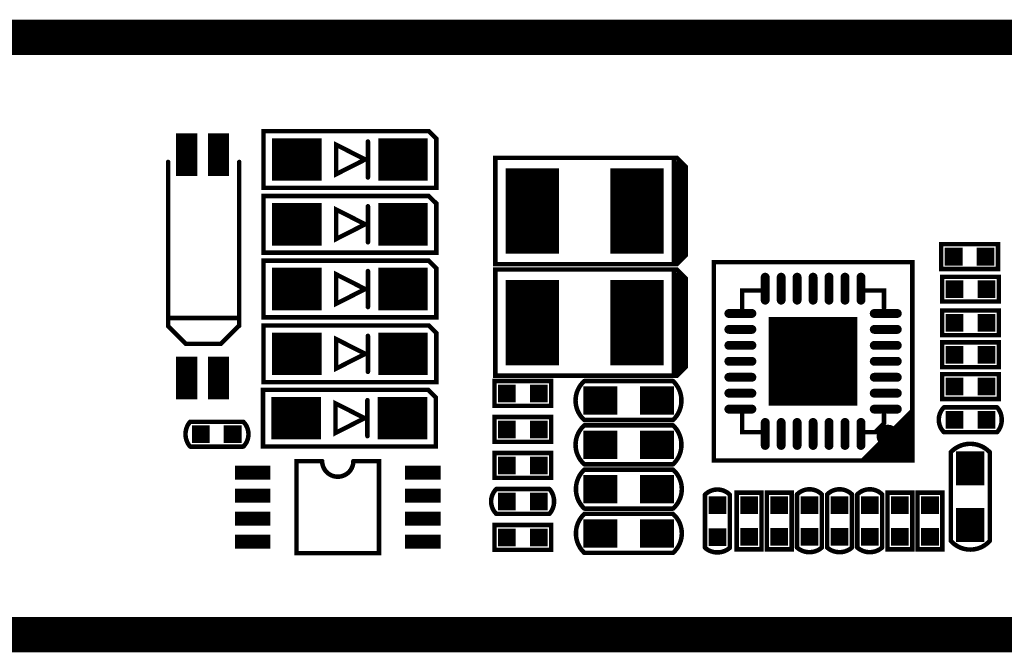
# Model space of a CAD drawing. Extents: x -1 to 179, y 0 to 119.
# Tile 7 of 23: x 43 to 71, y 79 to 97. Entities that reach past the tile are written whole.
import ezdxf

# ---------------------------------------------------------------- set-up
doc = ezdxf.new("R2010")
doc.units = 0
for name, color, linetype in [('2D_LINE_126', 183, 'CONTINUOUS'), ('DRIL_NPLTE_THRU_01', 3, 'CONTINUOUS'), ('DRIL_NPLTE_THRU_02', 23, 'CONTINUOUS'), ('DRIL_NPLTE_THRU_03', 6, 'CONTINUOUS'), ('DRIL_NPLTE_THRU_04', 176, 'CONTINUOUS'), ('DRIL_PLTE_THRU_01', 3, 'CONTINUOUS'), ('DRIL_PLTE_THRU_02', 23, 'CONTINUOUS'), ('DRIL_PLTE_THRU_03', 6, 'CONTINUOUS'), ('DRIL_PLTE_THRU_04', 176, 'CONTINUOUS'), ('PADS_BOT', 5, 'CONTINUOUS'), ('PADS_INNER', 96, 'CONTINUOUS'), ('PADS_TOP', 96, 'CONTINUOUS'), ('PART_TOP_2DLINE_00', 2, 'CONTINUOUS'), ('PART_TOP_2DLINE_01', 2, 'CONTINUOUS')]:
    doc.layers.add(name, color=color, linetype=linetype)

# ---------------------------------------------------------------- blocks, each defined once
blk = doc.blocks.new('DRAWING_54')
at = {"layer": '2D_LINE_126', "const_width": 1}
blk.add_lwpolyline([(1.9558, 46.5328), (1.9558, 63.38951), (-140.8176, 63.3896), (-140.8176, 46.5328)], close=True, dxfattribs=at)
blk = doc.blocks.new('SMOOTH_0$127')
at = {"const_width": 0.0635}
blk.add_lwpolyline([(-0.03175, 0, 1), (0.03175, 0, 1)], format="xyb", close=True, dxfattribs=at)
blk = doc.blocks.new('PART_BODY_TOP_30')
at = {"layer": 'PART_TOP_2DLINE_01', "const_width": 0.127}
blk.add_lwpolyline([(-0.8, -0.35), (-0.8, 0.35), (0.8, 0.35), (0.8, -0.35)], close=True, dxfattribs=at)
at = {"layer": 'PART_TOP_2DLINE_01'}
for p in [(-0.8, 0.35), (0.8, 0.35), (-0.8, -0.35), (0.8, -0.35)]:
    blk.add_blockref('SMOOTH_0$127', p, dxfattribs=at)
blk = doc.blocks.new('DRIL_HOLE_0')
blk.add_lwpolyline([(0, 0, 1), (0, 0, 1)], format="xyb", close=True)
blk = doc.blocks.new('PAD_5')
blk.add_lwpolyline([(0, 0, 1), (0, 0, 1)], format="xyb", close=True)
blk = doc.blocks.new('PAD_19')
at = {"const_width": 0.5}
blk.add_lwpolyline([(-0.25, 0), (0.25, 0)], dxfattribs=at)
blk = doc.blocks.new('STK_TOP_8')
at = {"layer": 'DRIL_PLTE_THRU_01'}
blk.add_blockref('DRIL_HOLE_0', (0, 0), dxfattribs=at)
at = {"layer": 'DRIL_PLTE_THRU_02'}
blk.add_blockref('DRIL_HOLE_0', (0, 0), dxfattribs=at)
at = {"layer": 'DRIL_PLTE_THRU_03'}
blk.add_blockref('DRIL_HOLE_0', (0, 0), dxfattribs=at)
at = {"layer": 'DRIL_PLTE_THRU_04'}
blk.add_blockref('DRIL_HOLE_0', (0, 0), dxfattribs=at)
at = {"layer": 'PADS_BOT'}
blk.add_blockref('PAD_5', (0, 0), dxfattribs=at)
at = {"layer": 'PADS_INNER'}
blk.add_blockref('PAD_5', (0, 0), dxfattribs=at)
at = {"layer": 'PADS_TOP'}
blk.add_blockref('PAD_19', (0, 0), dxfattribs=at)
blk = doc.blocks.new('SYM_TOP_33')
for name, p in [('PART_BODY_TOP_30', (0, 0)), ('STK_TOP_8', (-0.45, 0)), ('STK_TOP_8', (0.45, 0))]:
    blk.add_blockref(name, p)
blk = doc.blocks.new('PART_TOP_63')
blk.add_blockref('SYM_TOP_33', (0, 0))
blk = doc.blocks.new('PART_TOP_104')
blk.add_blockref('SYM_TOP_33', (0, 0))
blk = doc.blocks.new('PART_TOP_107')
blk.add_blockref('SYM_TOP_33', (0, 0))
blk = doc.blocks.new('PART_BODY_TOP_1')
at = {"layer": 'PART_TOP_2DLINE_00', "const_width": 0.127}
blk.add_lwpolyline([(0.75, -0.35, 0.414214), (0.75, 0.35), (-0.75, 0.35, 0.373387), (-0.75, -0.35)], format="xyb", close=True, dxfattribs=at)
at = {"layer": 'PART_TOP_2DLINE_00'}
for p in [(-0.75, 0.35), (0.75, 0.35), (-0.75, -0.35), (0.75, -0.35)]:
    blk.add_blockref('SMOOTH_0$127', p, dxfattribs=at)
blk = doc.blocks.new('STK_TOP_7')
at = {"layer": 'DRIL_PLTE_THRU_01'}
blk.add_blockref('DRIL_HOLE_0', (0, 0), dxfattribs=at)
at = {"layer": 'DRIL_PLTE_THRU_02'}
blk.add_blockref('DRIL_HOLE_0', (0, 0), dxfattribs=at)
at = {"layer": 'DRIL_PLTE_THRU_03'}
blk.add_blockref('DRIL_HOLE_0', (0, 0), dxfattribs=at)
at = {"layer": 'DRIL_PLTE_THRU_04'}
blk.add_blockref('DRIL_HOLE_0', (0, 0), dxfattribs=at)
at = {"layer": 'PADS_BOT'}
blk.add_blockref('PAD_5', (0, 0), dxfattribs=at)
at = {"layer": 'PADS_INNER'}
blk.add_blockref('PAD_5', (0, 0), dxfattribs=at)
at = {"layer": 'PADS_TOP'}
blk.add_blockref('PAD_19', (0, 0), dxfattribs=at)
blk = doc.blocks.new('SYM_TOP_4')
for name, p in [('PART_BODY_TOP_1', (0, 0)), ('STK_TOP_7', (-0.45, 0)), ('STK_TOP_8', (0.45, 0))]:
    blk.add_blockref(name, p)
blk = doc.blocks.new('PART_TOP_119')
blk.add_blockref('SYM_TOP_4', (0, 0))
blk = doc.blocks.new('PART_TOP_293')
blk.add_blockref('SYM_TOP_4', (0, 0))
blk = doc.blocks.new('PART_TOP_329')
blk.add_blockref('SYM_TOP_4', (0, 0))
blk = doc.blocks.new('PART_TOP_331')
blk.add_blockref('SYM_TOP_4', (0, 0))
blk = doc.blocks.new('PART_TOP_332')
blk.add_blockref('SYM_TOP_4', (0, 0))
blk = doc.blocks.new('PART_TOP_342')
blk.add_blockref('SYM_TOP_4', (0, 0))
blk = doc.blocks.new('PART_TOP_343')
blk.add_blockref('SYM_TOP_4', (0, 0))
blk = doc.blocks.new('PART_BODY_TOP_4')
at = {"layer": 'PART_TOP_2DLINE_00', "const_width": 0.127}
for points in [[(-2.4384, 0.8001), (2.2225, 0.8001), (2.4384, 0.5842), (2.4384, -0.8001), (-2.4384, -0.8001)], [(0.43, 0), (-0.39, 0.41688), (-0.39, -0.41688)]]:
    blk.add_lwpolyline(points, close=True, dxfattribs=at)
blk.add_lwpolyline([(0.508, 0.508), (0.508, -0.508)], dxfattribs=at)
at = {"layer": 'PART_TOP_2DLINE_00'}
for p in [(-2.4384, 0.8001), (2.2225, 0.8001), (0.508, 0.508), (2.4384, 0.5842), (-0.39, 0.41688), (0.43, 0), (-0.39, -0.41688), (0.508, -0.508), (-2.4384, -0.8001), (2.4384, -0.8001)]:
    blk.add_blockref('SMOOTH_0$127', p, dxfattribs=at)
blk = doc.blocks.new('PAD_25')
at = {"const_width": 1.2}
blk.add_lwpolyline([(-0.6985, 0), (0.6985, 0)], dxfattribs=at)
blk = doc.blocks.new('STK_TOP_13')
at = {"layer": 'DRIL_NPLTE_THRU_01'}
blk.add_blockref('DRIL_HOLE_0', (0, 0), dxfattribs=at)
at = {"layer": 'DRIL_NPLTE_THRU_02'}
blk.add_blockref('DRIL_HOLE_0', (0, 0), dxfattribs=at)
at = {"layer": 'DRIL_NPLTE_THRU_03'}
blk.add_blockref('DRIL_HOLE_0', (0, 0), dxfattribs=at)
at = {"layer": 'DRIL_NPLTE_THRU_04'}
blk.add_blockref('DRIL_HOLE_0', (0, 0), dxfattribs=at)
at = {"layer": 'PADS_BOT'}
blk.add_blockref('PAD_5', (0, 0), dxfattribs=at)
at = {"layer": 'PADS_INNER'}
blk.add_blockref('PAD_5', (0, 0), dxfattribs=at)
at = {"layer": 'PADS_TOP'}
blk.add_blockref('PAD_25', (0, 0), dxfattribs=at)
blk = doc.blocks.new('SYM_TOP_7')
for name, p in [('PART_BODY_TOP_4', (0, 0)), ('STK_TOP_13', (-1.4986, 0)), ('STK_TOP_13', (1.4986, 0))]:
    blk.add_blockref(name, p)
blk = doc.blocks.new('PART_TOP_377')
blk.add_blockref('SYM_TOP_7', (0, 0))
blk = doc.blocks.new('PART_TOP_386')
blk.add_blockref('SYM_TOP_7', (0, 0))
blk = doc.blocks.new('PART_TOP_387')
blk.add_blockref('SYM_TOP_7', (0, 0))
blk = doc.blocks.new('PART_TOP_388')
blk.add_blockref('SYM_TOP_7', (0, 0))
blk = doc.blocks.new('PART_TOP_389')
blk.add_blockref('SYM_TOP_7', (0, 0))
blk = doc.blocks.new('PART_BODY_TOP_7')
at = {"layer": 'PART_TOP_2DLINE_00', "const_width": 0.127}
blk.add_lwpolyline([(-2.913, 1.246), (-2.659, 1.5), (2.459, 1.5), (2.459, -1.5), (-2.659, -1.5), (-2.913, -1.246)], close=True, dxfattribs=at)
for points in [[(-2.702, 1.435), (-2.702, -1.384)], [(-2.575, 1.5), (-2.575, -1.5)], [(-2.819, 1.321), (-2.819, -1.283)]]:
    blk.add_lwpolyline(points, dxfattribs=at)
at = {"layer": 'PART_TOP_2DLINE_00'}
for p in [(-2.702, 1.435), (-2.659, 1.5), (-2.575, 1.5), (2.459, 1.5), (-2.913, 1.246), (-2.819, 1.321), (-2.913, -1.246), (-2.819, -1.283), (-2.702, -1.384), (-2.659, -1.5), (-2.575, -1.5), (2.459, -1.5)]:
    blk.add_blockref('SMOOTH_0$127', p, dxfattribs=at)
blk = doc.blocks.new('PAD_33')
at = {"const_width": 1.5}
blk.add_lwpolyline([(-1.2065, 0), (1.2065, 0)], dxfattribs=at)
blk = doc.blocks.new('STK_TOP_20')
at = {"layer": 'DRIL_NPLTE_THRU_01'}
blk.add_blockref('DRIL_HOLE_0', (0, 0), dxfattribs=at)
at = {"layer": 'DRIL_NPLTE_THRU_02'}
blk.add_blockref('DRIL_HOLE_0', (0, 0), dxfattribs=at)
at = {"layer": 'DRIL_NPLTE_THRU_03'}
blk.add_blockref('DRIL_HOLE_0', (0, 0), dxfattribs=at)
at = {"layer": 'DRIL_NPLTE_THRU_04'}
blk.add_blockref('DRIL_HOLE_0', (0, 0), dxfattribs=at)
at = {"layer": 'PADS_BOT'}
blk.add_blockref('PAD_5', (0, 0), dxfattribs=at)
at = {"layer": 'PADS_INNER'}
blk.add_blockref('PAD_5', (0, 0), dxfattribs=at)
at = {"layer": 'PADS_TOP', "rotation": 90}
blk.add_blockref('PAD_33', (0, 0), dxfattribs=at)
blk = doc.blocks.new('SYM_TOP_10')
for name, p in [('STK_TOP_20', (-1.538, 0.001)), ('STK_TOP_20', (1.416, 0.001)), ('PART_BODY_TOP_7', (0, 0))]:
    blk.add_blockref(name, p)
blk = doc.blocks.new('PART_TOP_391')
blk.add_blockref('SYM_TOP_10', (0, 0))
blk = doc.blocks.new('PART_TOP_392')
blk.add_blockref('SYM_TOP_10', (0, 0))
blk = doc.blocks.new('PART_TOP_446')
blk.add_blockref('SYM_TOP_33', (0, 0))
blk = doc.blocks.new('PART_TOP_447')
blk.add_blockref('SYM_TOP_33', (0, 0))
blk = doc.blocks.new('PART_TOP_516')
blk.add_blockref('SYM_TOP_33', (0, 0))
blk = doc.blocks.new('PART_TOP_518')
blk.add_blockref('SYM_TOP_33', (0, 0))
blk = doc.blocks.new('PART_TOP_519')
blk.add_blockref('SYM_TOP_33', (0, 0))
blk = doc.blocks.new('PART_TOP_520')
blk.add_blockref('SYM_TOP_33', (0, 0))
blk = doc.blocks.new('PART_TOP_522')
blk.add_blockref('SYM_TOP_33', (0, 0))
blk = doc.blocks.new('PART_TOP_524')
blk.add_blockref('SYM_TOP_33', (0, 0))
blk = doc.blocks.new('PART_BODY_TOP_39')
at = {"layer": 'PART_TOP_2DLINE_00', "const_width": 0.127}
blk.add_lwpolyline([(-2.8, -2.8), (2.8, -2.8), (2.8, 2.8), (-2.8, 2.8)], close=True, dxfattribs=at)
for points in [[(-2.6, 2.79), (-2.8, 2.59)], [(-2.4, 2.79), (-2.8, 2.39)], [(-2.5, 2.79), (-2.8, 2.49)], [(-2.2, 2.79), (-2.8, 2.19)], [(-2.3, 2.79), (-2.8, 2.29)], [(-2.1, 2.79), (-2.8, 2.09)], [(-2, 2.79), (-2.8, 1.99)], [(-1.9, 2.79), (-2.8, 1.89)], [(-1.8, 2.79), (-2.8, 1.79)], [(-1.6, 2.79), (-2.8, 1.59)], [(-1.7, 2.79), (-2.8, 1.69)], [(-1.4, 2.79), (-2.8, 1.39)], [(-1.5, 2.79), (-2.8, 1.49)], [(-1.5, 2), (-1.75, 2), (-2, 1.75), (-2, 1.5)], [(1.5, 2), (2, 2), (2, 1.5)], [(-2, -1.5), (-2, -2), (-1.5, -2)], [(2, -1.5), (2, -2), (1.5, -2)]]:
    blk.add_lwpolyline(points, dxfattribs=at)
for points in [[(-1.8542, 2.1082, 1), (-2.3622, 2.1082, 1)], [(-1.9812, 2.1082, 1), (-2.2352, 2.1082, 1)]]:
    blk.add_lwpolyline(points, format="xyb", close=True, dxfattribs=at)
at = {"layer": 'PART_TOP_2DLINE_00'}
for p in [(-2.8, 2.8), (-2.6, 2.79), (-2.5, 2.79), (-2.4, 2.79), (-2.3, 2.79), (-2.2, 2.79), (-2.1, 2.79), (-2, 2.79), (-1.9, 2.79), (-1.8, 2.79), (-1.7, 2.79), (-1.6, 2.79), (-1.5, 2.79), (-1.4, 2.79), (2.8, 2.8), (-2.8, 2.59), (-2.8, 2.49), (-2.8, 2.39), (-2.8, 2.29), (-2.8, 2.19), (-2.8, 2.09), (-2.8, 1.99), (-2.8, 1.89), (-1.75, 2), (-1.5, 2), (1.5, 2), (2, 2), (-2.8, 1.79), (-2.8, 1.69), (-2, 1.75), (-2.8, 1.59), (-2.8, 1.49), (-2.8, 1.39), (-2, 1.5), (2, 1.5), (-2, -1.5), (2, -1.5), (-2, -2), (-1.5, -2), (1.5, -2), (2, -2), (-2.8, -2.8), (2.8, -2.8)]:
    blk.add_blockref('SMOOTH_0$127', p, dxfattribs=at)
blk = doc.blocks.new('PAD_55')
at = {"const_width": 0.125}
blk.add_lwpolyline([(-0.325, -0.0625), (0.325, -0.0625, 1), (0.325, 0.0625), (-0.325, 0.0625, 1)], format="xyb", close=True, dxfattribs=at)
blk = doc.blocks.new('STK_TOP_110')
at = {"layer": 'DRIL_NPLTE_THRU_01'}
blk.add_blockref('DRIL_HOLE_0', (0, 0), dxfattribs=at)
at = {"layer": 'DRIL_NPLTE_THRU_02'}
blk.add_blockref('DRIL_HOLE_0', (0, 0), dxfattribs=at)
at = {"layer": 'DRIL_NPLTE_THRU_03'}
blk.add_blockref('DRIL_HOLE_0', (0, 0), dxfattribs=at)
at = {"layer": 'DRIL_NPLTE_THRU_04'}
blk.add_blockref('DRIL_HOLE_0', (0, 0), dxfattribs=at)
at = {"layer": 'PADS_BOT'}
blk.add_blockref('PAD_5', (0, 0), dxfattribs=at)
at = {"layer": 'PADS_INNER'}
blk.add_blockref('PAD_5', (0, 0), dxfattribs=at)
at = {"layer": 'PADS_TOP'}
blk.add_blockref('PAD_55', (0, 0), dxfattribs=at)
blk = doc.blocks.new('STK_TOP_111')
at = {"layer": 'DRIL_NPLTE_THRU_01'}
blk.add_blockref('DRIL_HOLE_0', (0, 0), dxfattribs=at)
at = {"layer": 'DRIL_NPLTE_THRU_02'}
blk.add_blockref('DRIL_HOLE_0', (0, 0), dxfattribs=at)
at = {"layer": 'DRIL_NPLTE_THRU_03'}
blk.add_blockref('DRIL_HOLE_0', (0, 0), dxfattribs=at)
at = {"layer": 'DRIL_NPLTE_THRU_04'}
blk.add_blockref('DRIL_HOLE_0', (0, 0), dxfattribs=at)
at = {"layer": 'PADS_BOT'}
blk.add_blockref('PAD_5', (0, 0), dxfattribs=at)
at = {"layer": 'PADS_INNER'}
blk.add_blockref('PAD_5', (0, 0), dxfattribs=at)
at = {"layer": 'PADS_TOP', "rotation": 90}
blk.add_blockref('PAD_55', (0, 0), dxfattribs=at)
blk = doc.blocks.new('PAD_56')
at = {"const_width": 2.5}
blk.add_lwpolyline([(-1.25, 0), (1.25, 0)], dxfattribs=at)
blk = doc.blocks.new('STK_TOP_112')
at = {"layer": 'DRIL_NPLTE_THRU_01'}
blk.add_blockref('DRIL_HOLE_0', (0, 0), dxfattribs=at)
at = {"layer": 'DRIL_NPLTE_THRU_02'}
blk.add_blockref('DRIL_HOLE_0', (0, 0), dxfattribs=at)
at = {"layer": 'DRIL_NPLTE_THRU_03'}
blk.add_blockref('DRIL_HOLE_0', (0, 0), dxfattribs=at)
at = {"layer": 'DRIL_NPLTE_THRU_04'}
blk.add_blockref('DRIL_HOLE_0', (0, 0), dxfattribs=at)
at = {"layer": 'PADS_BOT'}
blk.add_blockref('PAD_5', (0, 0), dxfattribs=at)
at = {"layer": 'PADS_INNER'}
blk.add_blockref('PAD_5', (0, 0), dxfattribs=at)
at = {"layer": 'PADS_TOP'}
blk.add_blockref('PAD_56', (0, 0), dxfattribs=at)
blk = doc.blocks.new('SYM_TOP_42')
for name, p in [('PART_BODY_TOP_39', (0, 0)), ('STK_TOP_111', (-1.35, 2.05)), ('STK_TOP_111', (-0.9, 2.05)), ('STK_TOP_111', (-0.45, 2.05)), ('STK_TOP_111', (0, 2.05)), ('STK_TOP_111', (0.45, 2.05)), ('STK_TOP_111', (0.9, 2.05)), ('STK_TOP_111', (1.35, 2.05)), ('STK_TOP_110', (-2.05, 1.35)), ('STK_TOP_110', (2.05, 1.35)), ('STK_TOP_112', (0, 0)), ('STK_TOP_110', (-2.05, 0.9)), ('STK_TOP_110', (2.05, 0.9)), ('STK_TOP_110', (-2.05, 0.45)), ('STK_TOP_110', (2.05, 0.45)), ('STK_TOP_110', (-2.05, 0)), ('STK_TOP_110', (2.05, 0)), ('STK_TOP_110', (-2.05, -0.45)), ('STK_TOP_110', (2.05, -0.45)), ('STK_TOP_110', (-2.05, -0.9)), ('STK_TOP_110', (2.05, -0.9)), ('STK_TOP_110', (-2.05, -1.35)), ('STK_TOP_110', (2.05, -1.35)), ('STK_TOP_111', (-1.35, -2.05)), ('STK_TOP_111', (-0.9, -2.05)), ('STK_TOP_111', (-0.45, -2.05)), ('STK_TOP_111', (0, -2.05)), ('STK_TOP_111', (0.45, -2.05)), ('STK_TOP_111', (0.9, -2.05)), ('STK_TOP_111', (1.35, -2.05))]:
    blk.add_blockref(name, p)
blk = doc.blocks.new('PART_TOP_577')
blk.add_blockref('SYM_TOP_42', (0, 0))
blk = doc.blocks.new('PART_BODY_TOP_40')
at = {"layer": 'PART_TOP_2DLINE_01', "const_width": 0.127}
blk.add_lwpolyline([(1.95961, 0.324866, 1), (2.840482, 0.324866), (3.56489, 0.324866), (3.56489, -2.275078), (1.234948, -2.275078), (1.234948, 0.324866)], format="xyb", close=True, dxfattribs=at)
at = {"layer": 'PART_TOP_2DLINE_01'}
for p in [(1.234948, 0.324866), (1.95961, 0.324866), (2.840482, 0.324866), (3.56489, 0.324866), (1.234948, -2.275078), (3.56489, -2.275078)]:
    blk.add_blockref('SMOOTH_0$127', p, dxfattribs=at)
blk = doc.blocks.new('PAD_59')
at = {"const_width": 0.4}
blk.add_lwpolyline([(-0.5, 0), (0.5, 0)], dxfattribs=at)
blk = doc.blocks.new('STK_TOP_113')
at = {"layer": 'DRIL_PLTE_THRU_01'}
blk.add_blockref('DRIL_HOLE_0', (0, 0), dxfattribs=at)
at = {"layer": 'DRIL_PLTE_THRU_02'}
blk.add_blockref('DRIL_HOLE_0', (0, 0), dxfattribs=at)
at = {"layer": 'DRIL_PLTE_THRU_03'}
blk.add_blockref('DRIL_HOLE_0', (0, 0), dxfattribs=at)
at = {"layer": 'DRIL_PLTE_THRU_04'}
blk.add_blockref('DRIL_HOLE_0', (0, 0), dxfattribs=at)
at = {"layer": 'PADS_BOT'}
blk.add_blockref('PAD_5', (0, 0), dxfattribs=at)
at = {"layer": 'PADS_INNER'}
blk.add_blockref('PAD_5', (0, 0), dxfattribs=at)
at = {"layer": 'PADS_TOP'}
blk.add_blockref('PAD_59', (0, 0), dxfattribs=at)
blk = doc.blocks.new('SYM_TOP_43')
for name, p in [('PART_BODY_TOP_40', (0, 0)), ('STK_TOP_113', (0, 0)), ('STK_TOP_113', (4.800092, 0)), ('STK_TOP_113', (0, -0.649986)), ('STK_TOP_113', (4.800092, -0.649986)), ('STK_TOP_113', (0, -1.299972)), ('STK_TOP_113', (4.800092, -1.299972)), ('STK_TOP_113', (0, -1.949958)), ('STK_TOP_113', (4.800092, -1.949958))]:
    blk.add_blockref(name, p)
blk = doc.blocks.new('PART_TOP_579')
blk.add_blockref('SYM_TOP_43', (0, 0))
blk = doc.blocks.new('PART_BODY_TOP_44')
at = {"layer": 'PART_TOP_2DLINE_01', "const_width": 0.127}
for points in [[(-2.01, 0.94), (-2.49, 0.46), (-2.49, -0.52), (-1.97, -1.04)], [(2.645, 0.96), (-1.99, 0.96)], [(-1.76, 0.96), (-1.76, -1.04)], [(2.645, -1.044), (-1.98, -1.044)]]:
    blk.add_lwpolyline(points, dxfattribs=at)
at = {"layer": 'PART_TOP_2DLINE_01'}
for p in [(-2.01, 0.94), (-1.99, 0.96), (-1.76, 0.96), (2.645, 0.96), (-2.49, 0.46), (-2.49, -0.52), (-1.98, -1.044), (-1.97, -1.04), (-1.76, -1.04), (2.645, -1.044)]:
    blk.add_blockref('SMOOTH_0$127', p, dxfattribs=at)
blk = doc.blocks.new('PAD_64')
at = {"const_width": 0.6}
blk.add_lwpolyline([(-0.6, 0), (0.6, 0)], dxfattribs=at)
blk = doc.blocks.new('STK_TOP_133')
at = {"layer": 'DRIL_PLTE_THRU_01'}
blk.add_blockref('DRIL_HOLE_0', (0, 0), dxfattribs=at)
at = {"layer": 'DRIL_PLTE_THRU_02'}
blk.add_blockref('DRIL_HOLE_0', (0, 0), dxfattribs=at)
at = {"layer": 'DRIL_PLTE_THRU_03'}
blk.add_blockref('DRIL_HOLE_0', (0, 0), dxfattribs=at)
at = {"layer": 'DRIL_PLTE_THRU_04'}
blk.add_blockref('DRIL_HOLE_0', (0, 0), dxfattribs=at)
at = {"layer": 'PADS_BOT'}
blk.add_blockref('PAD_5', (0, 0), dxfattribs=at)
at = {"layer": 'PADS_INNER'}
blk.add_blockref('PAD_5', (0, 0), dxfattribs=at)
at = {"layer": 'PADS_TOP'}
blk.add_blockref('PAD_64', (0, 0), dxfattribs=at)
blk = doc.blocks.new('STK_TOP_132')
at = {"layer": 'DRIL_PLTE_THRU_01'}
blk.add_blockref('DRIL_HOLE_0', (0, 0), dxfattribs=at)
at = {"layer": 'DRIL_PLTE_THRU_02'}
blk.add_blockref('DRIL_HOLE_0', (0, 0), dxfattribs=at)
at = {"layer": 'DRIL_PLTE_THRU_03'}
blk.add_blockref('DRIL_HOLE_0', (0, 0), dxfattribs=at)
at = {"layer": 'DRIL_PLTE_THRU_04'}
blk.add_blockref('DRIL_HOLE_0', (0, 0), dxfattribs=at)
at = {"layer": 'PADS_BOT'}
blk.add_blockref('PAD_5', (0, 0), dxfattribs=at)
at = {"layer": 'PADS_INNER'}
blk.add_blockref('PAD_5', (0, 0), dxfattribs=at)
at = {"layer": 'PADS_TOP'}
blk.add_blockref('PAD_64', (0, 0), dxfattribs=at)
blk = doc.blocks.new('SYM_TOP_47')
for name, p in [('PART_BODY_TOP_44', (0, 0)), ('STK_TOP_133', (-3.45, 0.44)), ('STK_TOP_132', (2.85, 0.44)), ('STK_TOP_133', (-3.45, -0.46)), ('STK_TOP_132', (2.85, -0.46))]:
    blk.add_blockref(name, p)
blk = doc.blocks.new('PART_TOP_585')
blk.add_blockref('SYM_TOP_47', (0, 0))
blk = doc.blocks.new('PART_BODY_TOP_45')
at = {"layer": 'PART_TOP_2DLINE_01', "const_width": 0.127}
blk.add_lwpolyline([(1.25, -0.55, 0.432739), (1.25, 0.55), (-1.25, 0.55, 0.450467), (-1.25, -0.55)], format="xyb", close=True, dxfattribs=at)
at = {"layer": 'PART_TOP_2DLINE_01'}
for p in [(-1.25, 0.55), (1.25, 0.55), (-1.25, -0.55), (1.25, -0.55)]:
    blk.add_blockref('SMOOTH_0$127', p, dxfattribs=at)
blk = doc.blocks.new('PAD_65')
at = {"const_width": 0.8}
blk.add_lwpolyline([(-0.48, 0), (0.48, 0)], dxfattribs=at)
blk = doc.blocks.new('STK_TOP_147')
at = {"layer": 'DRIL_PLTE_THRU_01'}
blk.add_blockref('DRIL_HOLE_0', (0, 0), dxfattribs=at)
at = {"layer": 'DRIL_PLTE_THRU_02'}
blk.add_blockref('DRIL_HOLE_0', (0, 0), dxfattribs=at)
at = {"layer": 'DRIL_PLTE_THRU_03'}
blk.add_blockref('DRIL_HOLE_0', (0, 0), dxfattribs=at)
at = {"layer": 'DRIL_PLTE_THRU_04'}
blk.add_blockref('DRIL_HOLE_0', (0, 0), dxfattribs=at)
at = {"layer": 'PADS_BOT'}
blk.add_blockref('PAD_5', (0, 0), dxfattribs=at)
at = {"layer": 'PADS_INNER'}
blk.add_blockref('PAD_5', (0, 0), dxfattribs=at)
at = {"layer": 'PADS_TOP'}
blk.add_blockref('PAD_65', (0, 0), dxfattribs=at)
blk = doc.blocks.new('SYM_TOP_48')
for name, p in [('PART_BODY_TOP_45', (0, 0)), ('STK_TOP_147', (-0.8, 0)), ('STK_TOP_147', (0.8, 0))]:
    blk.add_blockref(name, p)
blk = doc.blocks.new('PART_TOP_592')
blk.add_blockref('SYM_TOP_48', (0, 0))
blk = doc.blocks.new('PART_TOP_600')
blk.add_blockref('SYM_TOP_48', (0, 0))
blk = doc.blocks.new('PART_TOP_601')
blk.add_blockref('SYM_TOP_48', (0, 0))
blk = doc.blocks.new('PART_TOP_610')
blk.add_blockref('SYM_TOP_48', (0, 0))
blk = doc.blocks.new('PART_TOP_611')
blk.add_blockref('SYM_TOP_48', (0, 0))
blk = doc.blocks.new('PART_TOP_617')
blk.add_blockref('SYM_TOP_33', (0, 0))
blk = doc.blocks.new('PART_TOP_618')
blk.add_blockref('SYM_TOP_33', (0, 0))

msp = doc.modelspace()

# ---------------------------------------------------------------- block references
for name, p in [('DRAWING_54', (158.105, 32.91)), ('PART_TOP_387', (52.339, 92.854)), ('PART_TOP_388', (52.339, 91.025)), ('PART_TOP_386', (52.339, 89.196)), ('PART_TOP_389', (52.339, 87.368)), ('PART_TOP_446', (57.216, 86.25)), ('PART_TOP_601', (60.2, 86.05)), ('PART_TOP_377', (52.324, 85.552)), ('PART_TOP_342', (48.583, 85.1)), ('PART_TOP_600', (60.2, 84.8)), ('PART_TOP_104', (57.216, 84.218)), ('PART_TOP_579', (49.596, 84.015)), ('PART_TOP_107', (57.216, 82.186))]:
    msp.add_blockref(name, p)
for name, p, rotation in [('PART_TOP_585', (48.173, 90.138), 90), ('PART_TOP_392', (58.897, 91.4), 180), ('PART_TOP_516', (69.814, 90.111), 180), ('PART_TOP_391', (58.897, 88.25), 180), ('PART_TOP_577', (65.4, 87.157), 180), ('PART_TOP_520', (69.84, 89.193), 180), ('PART_TOP_519', (69.84, 88.243), 180), ('PART_TOP_518', (69.84, 87.343), 180), ('PART_TOP_63', (69.84, 86.443), 180), ('PART_TOP_293', (69.84, 85.507), 180), ('PART_TOP_447', (57.216, 85.234), 180), ('PART_TOP_592', (69.833, 83.34), 90), ('PART_TOP_610', (60.2, 83.55), 180), ('PART_TOP_343', (57.216, 83.202), 180), ('PART_TOP_119', (62.702, 82.643), 90), ('PART_TOP_618', (63.597, 82.65), 90), ('PART_TOP_617', (64.447, 82.65), 90), ('PART_TOP_329', (65.297, 82.65), 90), ('PART_TOP_331', (66.147, 82.65), 90), ('PART_TOP_332', (66.997, 82.65), 90), ('PART_TOP_522', (67.847, 82.65), 90), ('PART_TOP_524', (68.697, 82.65), 90), ('PART_TOP_611', (60.2, 82.3), 180)]:
    msp.add_blockref(name, p, dxfattribs=dict(rotation=rotation))

doc.saveas('drawing.dxf')
